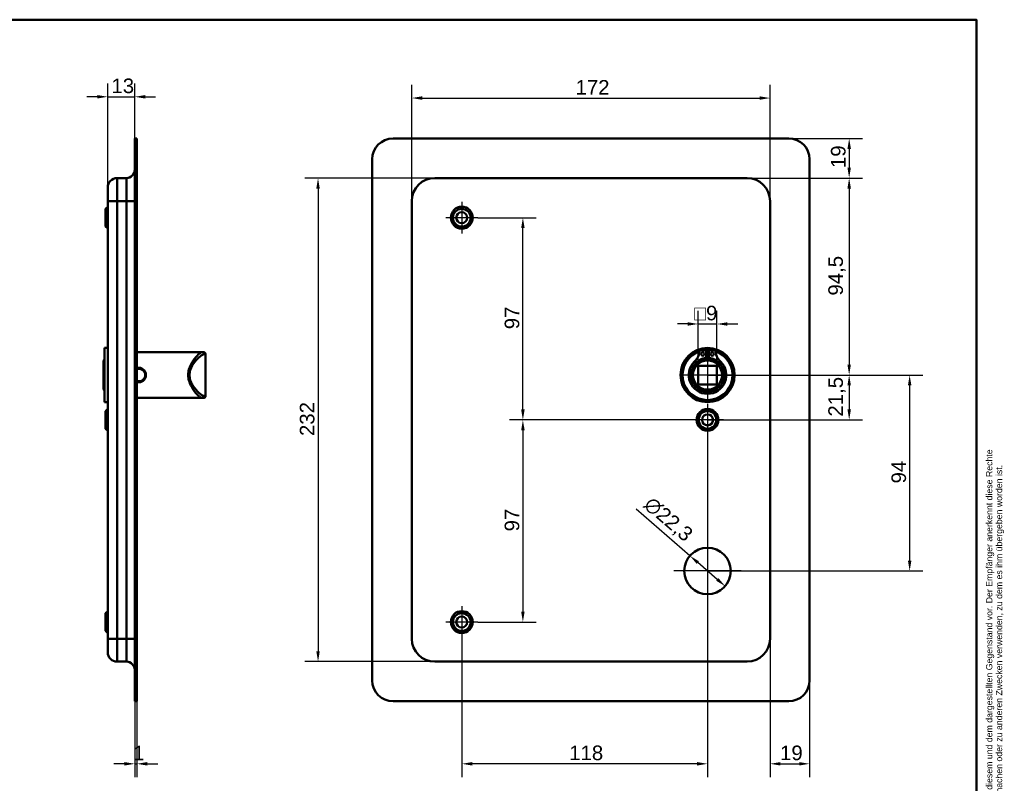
# Model space of a CAD drawing. Header units: millimetres. Extents: x 20 to 833, y 20 to 574.
# Tile 7 of 7: x 361 to 833, y 208 to 574. Entities that reach past the tile are written whole.
import ezdxf
from ezdxf.enums import TextEntityAlignment as Align

# ---------------------------------------------------------------- set-up
doc = ezdxf.new("R2010")
doc.units = ezdxf.units.MM
doc.header["$LTSCALE"] = 2
for name, color, linetype, lineweight in [('Bemaßungen(DIN)', 7, 'Continuous', 25), ('Mittelpunktmarkierung(DIN)', 7, 'Continuous', 25), ('Sichtbare Kanten(DIN)', 7, 'Continuous', 50), ('Sichtbare tangentiale Kanten(DIN)', 7, 'Continuous', 50), ('Skizziergeometrie(DIN)', 7, 'Continuous', 50), ('Skizzierlinie(DIN)', 7, 'Continuous', 25), ('Symbole(DIN)', 7, 'Continuous', 25)]:
    doc.layers.add(name, color=color, linetype=linetype, lineweight=lineweight)
doc.styles.add('Aktuell-DIN', font='arial.ttf')
doc.styles.add('STANDARD-DIN~0', font='arial.ttf')
doc.styles.add('Textstil10', font='arial.ttf')
doc.styles.add('Textstil41', font='arial.ttf', dxfattribs={"width": 0.8})
doc.styles.add('Textstil83', font='arial.ttf', dxfattribs={"width": 0.8})
doc.dimstyles.new('CAD-LAN', dxfattribs={"dimscale": 2, "dimtxt": 3.5, "dimasz": 2.5, "dimexe": 3.175, "dimexo": 0, "dimgap": 0.8, "dimtad": 1, "dimrnd": 1e-08, "dimtxsty": 'STANDARD-DIN~0', "dimcen": 0.09, "dimdle": 10, "dimclrd": 250, "dimclre": 250, "dimclrt": 250, "dimadec": 0, "dimazin": 2, "dimtfac": 1, "dimtmove": 0, "dimatfit": 3, "dimfxl": 1, "dimtolj": 1, "dimtzin": 0, "dimlwd": 25, "dimlwe": 25, "dimarcsym": 0})

# ---------------------------------------------------------------- blocks, each defined once
blk = doc.blocks.new('Ränder Standardrahmen')
at = {"layer": 'Skizziergeometrie(DIN)', "flags": 128}
blk.add_lwpolyline([(10, 10), (10, 287), (410, 287), (410, 10), (10, 10)], dxfattribs=at)
blk = doc.blocks.new('Schriftfelder Heusser')
at = {"layer": 'Skizziergeometrie(DIN)'}
for p, q in [((101, 229.92), (101, 236.92)), ((101, 236.92), (291, 236.92)), ((111, 229.92), (111, 236.92)), ((123, 229.92), (123, 236.92)), ((232, 229.92), (232, 236.92)), ((256, 229.92), (256, 236.92)), ((291, 236.92), (291, 229.92)), ((101, 191.42), (101, 229.92)), ((101, 229.92), (291, 229.92)), ((111, 229.92), (111, 221.42)), ((123, 229.92), (123, 221.42)), ((232, 229.92), (232, 221.42)), ((256, 229.92), (256, 221.42)), ((291, 229.92), (291, 191.42)), ((101, 221.42), (291, 221.42)), ((150, 221.42), (150, 204.42)), ((198.85, 221.42), (198.85, 204.42)), ((216.35, 221.42), (216.35, 204.42)), ((238.35, 221.42), (238.35, 204.42)), ((278, 221.42), (278, 191.42)), ((278, 208.67), (291, 208.67)), ((101, 204.42), (291, 204.42)), ((142, 204.42), (142, 191.42)), ((236, 204.42), (236, 191.42)), ((278, 200.17), (291, 200.17)), ((291, 191.42), (101, 191.42))]:
    blk.add_line(p, q, dxfattribs=at)
at = {"layer": 'Skizzierlinie(DIN)'}
for p, q in [((113.5, 221.42), (113.5, 204.42)), ((118, 221.42), (118, 204.42)), ((162.35, 221.42), (162.35, 204.42)), ((166.85, 221.42), (166.85, 204.42)), ((113.5, 217.17), (150, 217.17)), ((162.35, 217.17), (278, 217.17)), ((113.5, 212.92), (150, 212.92)), ((162.35, 212.92), (278, 212.92)), ((113.5, 208.67), (150, 208.67)), ((162.35, 208.67), (278, 208.67))]:
    blk.add_line(p, q, dxfattribs=at)
for centre in [(115.75, 219.25), (164.6, 219.25), (115.75, 215.04), (164.6, 215.04), (115.75, 210.79), (164.6, 210.79), (115.75, 206.54), (164.6, 206.54)]:
    blk.add_circle(centre, 1.75, dxfattribs=at)
at = {"layer": 'Symbole(DIN)', "color": 7, "insert": (293.33, 191.7), "char_height": 1.5, "width": 182.3003, "attachment_point": 1, "rotation": 90, "line_spacing_factor": 0.944221, "style": 'Aktuell-DIN'}
blk.add_mtext('\\fArial|b0|i0;\\H1.5000;Die Schlossfabrik Heusser AG ist Eigentümerin dieses Dokumentes und behält sich alle Rechte an diesem und dem dargestellten Gegenstand vor. Der Empfänger anerkennt diese Rechte\\Pund wird das Dokument nicht ohne schriftliche Ermächtigung der Eigentümerin Dritten zugänglich machen oder zu anderen Zwecken verwenden, zu dem es ihm übergeben worden ist.\\P ', dxfattribs=at)
at = {"layer": 'Symbole(DIN)', "color": 179, "true_color": 0x262659, "style": 'Aktuell-DIN'}
for s, insert, char_height, attachment_point in [('Pos.', (106, 227), 2.489, 2), ('Menge', (117, 227), 2.489, 2), ('Benennung', (125.81, 225.38), 2.489, 4), ('B-Nummer', (234.74, 225.62), 2.489, 4), ('Material', (265.02, 225.62), 2.489, 5), ('\\fArial|b0|i0;a', (115.81, 219.53), 2, 5), ('\\fArial|b0|i0;e', (164.54, 219.53), 2, 5), ('\\fArial|b0|i0;Gezeichnet', (200.05, 219.23), 2, 4), ('\\fArial|b0|i0;b', (115.75, 215), 2, 5), ('\\fArial|b0|i0;f', (164.55, 215.06), 2, 5), ('\\fArial|b0|i0;Freigegeben', (199.92, 216), 2, 1), ('\\fArial|b0|i0;c', (115.75, 211.01), 2, 5), ('\\fArial|b0|i0;g', (164.63, 211.05), 2, 5), ('\\fArial|b0|i0;Projekt', (200, 211.98), 2, 1), ('\\fArial|b0|i0;d', (115.76, 206.55), 2, 5), ('\\fArial|b0|i0;h', (164.55, 206.57), 2, 5), ('\\fArial|b0|i0;CAD-Nr.', (200, 207.5), 2, 1), ('\\fArial|b0|i0;\\H2.0000;Massstab', (284.39, 206.37), 2, 5), ('\\fArial|b0|i0;\\H2.0000;Baugruppe', (143.1, 203.73), 2, 1), ('\\fArial|b0|i0;Zeichnungs-Nr.', (237, 203.5), 2, 1), ('\\fArial|b0|i0;\\H2.5000;4853 Murgenthal', (113.33, 192.46), 2.5, 7)]:
    blk.add_mtext(s, dxfattribs=dict(at, insert=insert, char_height=char_height, attachment_point=attachment_point))
at = {"layer": 'Symbole(DIN)', "color": 179, "true_color": 0x262659, "attachment_point": 5, "style": 'Aktuell-DIN'}
for s, insert, char_height, width in [('Änd.', (107.21, 213), 2.489, 12.3494), ('Änd.', (156.12, 212.76), 2.489, 12.3494), ('\\fArial|b0|i0;Änderung', (284.51, 202.33), 2, 12.1143)]:
    blk.add_mtext(s, dxfattribs=dict(at, insert=insert, char_height=char_height, width=width))
at = {"layer": 'Symbole(DIN)', "color": 7, "insert": (143.1, 196.62), "char_height": 4.5, "width": 90.18, "attachment_point": 4, "style": 'Aktuell-DIN'}
blk.add_mtext('\\fArial|b0|i0;\\W0.90;\\H4.5000;Heusser-Muschel Serie 6  EN179', dxfattribs=at)
at = {"layer": 'Symbole(DIN)', "color": 179, "true_color": 0x262659, "style": 'Textstil10'}
blk.add_attdef('ERSTELLUNGSDATUM_001', (217.26, 218.29), '', height=2, dxfattribs=at)
at = {"layer": 'Symbole(DIN)', "color": 179, "true_color": 0x262659}
for tag, height, style, p in [('AUTOR', 2.49, 'Aktuell-DIN', (240.03, 219.26)), ('KONTROLLDATUM', 2, 'Textstil10', (217.42, 215.04)), ('KONTROLLIERT_VON', 2, 'Textstil10', (239.98, 215.05))]:
    blk.add_attdef(tag, text='', height=height, dxfattribs=dict(at, style=style)).set_placement(p, align=Align.MIDDLE_LEFT)
at = {"layer": 'Symbole(DIN)', "color": 7, "style": 'Textstil83', "width": 0.8}
blk.add_attdef('Anfänglicher_Ansichtsmaßstab_001', (281.57, 213.34), '', height=2.3, dxfattribs=at)
at = {"layer": 'Symbole(DIN)', "color": 179, "true_color": 0x262659, "style": 'Textstil10'}
blk.add_attdef('PROJEKT', text='', height=2, dxfattribs=at).set_placement((217.77, 209.72), align=Align.BOTTOM_LEFT)
at = {"layer": 'Symbole(DIN)', "color": 7, "style": 'Textstil41', "width": 0.8}
blk.add_attdef('STATUS', text='', height=5, dxfattribs=at).set_placement((284.53, 195.86), align=Align.MIDDLE_CENTER)
blk = doc.blocks.new('*D8')
at = {"layer": 'Bemaßungen(DIN)', "color": 250, "linetype": 'Continuous', "lineweight": 25, "true_color": 0x3f3f3f, "transparency": 16777216}
for p, q in [((709.93, 498.02), (765.28, 498.02)), ((758.93, 493.02), (758.93, 408.52)), ((690.93, 403.52), (765.28, 403.52))]:
    blk.add_line(p, q, dxfattribs=at)
at = {"layer": 'Bemaßungen(DIN)', "color": 250, "linetype": 'Continuous', "true_color": 0x3f3f3f, "transparency": 16777216}
for points in [[(758.1, 493.02), (759.76, 493.02), (758.93, 498.02)], [(758.1, 408.52), (759.76, 408.52), (758.93, 403.52)]]:
    blk.add_solid(points, dxfattribs=at)
at = {"layer": 'Defpoints', "color": 0, "linetype": 'Continuous', "transparency": 16777216}
for p in [(709.93, 498.02), (690.93, 403.52), (758.93, 403.52)]:
    blk.add_point(p, dxfattribs=at)
at = {"layer": 'Bemaßungen(DIN)', "color": 250, "linetype": 'Continuous', "lineweight": 25, "true_color": 0x3f3f3f, "transparency": 16777216, "insert": (748.92, 441.65), "char_height": 7, "attachment_point": 1, "rotation": 90, "style": 'STANDARD-DIN~0'}
blk.add_mtext('\\A1;94,5', dxfattribs=at)
blk = doc.blocks.new('*D9')
at = {"layer": 'Bemaßungen(DIN)', "color": 250, "linetype": 'Continuous', "lineweight": 25, "true_color": 0x3f3f3f, "transparency": 16777216}
for p, q in [((548.93, 487.02), (548.93, 542.77)), ((720.93, 487.02), (720.93, 542.77)), ((553.93, 536.42), (715.93, 536.42))]:
    blk.add_line(p, q, dxfattribs=at)
at = {"layer": 'Bemaßungen(DIN)', "color": 250, "linetype": 'Continuous', "true_color": 0x3f3f3f, "transparency": 16777216}
for points in [[(553.93, 537.25), (553.93, 535.58), (548.93, 536.42)], [(715.93, 537.25), (715.93, 535.58), (720.93, 536.42)]]:
    blk.add_solid(points, dxfattribs=at)
at = {"layer": 'Defpoints', "color": 0, "linetype": 'Continuous', "transparency": 16777216}
for p in [(720.93, 536.42), (548.93, 487.02), (720.93, 487.02)]:
    blk.add_point(p, dxfattribs=at)
at = {"layer": 'Bemaßungen(DIN)', "color": 250, "linetype": 'Continuous', "lineweight": 25, "true_color": 0x3f3f3f, "transparency": 16777216, "insert": (627.56, 545.04), "char_height": 7, "attachment_point": 1, "style": 'STANDARD-DIN~0'}
blk.add_mtext('\\A1;172', dxfattribs=at)
blk = doc.blocks.new('*D10')
at = {"layer": 'Bemaßungen(DIN)', "color": 250, "linetype": 'Continuous', "lineweight": 25, "true_color": 0x3f3f3f, "transparency": 16777216}
for p, q in [((559.93, 498.02), (497.58, 498.02)), ((503.93, 493.02), (503.93, 271.02)), ((559.93, 266.02), (497.58, 266.02))]:
    blk.add_line(p, q, dxfattribs=at)
at = {"layer": 'Bemaßungen(DIN)', "color": 250, "linetype": 'Continuous', "true_color": 0x3f3f3f, "transparency": 16777216}
for points in [[(503.1, 493.02), (504.76, 493.02), (503.93, 498.02)], [(503.1, 271.02), (504.76, 271.02), (503.93, 266.02)]]:
    blk.add_solid(points, dxfattribs=at)
at = {"layer": 'Defpoints', "color": 0, "linetype": 'Continuous', "transparency": 16777216}
for p in [(559.93, 498.02), (503.93, 266.02), (559.93, 266.02)]:
    blk.add_point(p, dxfattribs=at)
at = {"layer": 'Bemaßungen(DIN)', "color": 250, "linetype": 'Continuous', "lineweight": 25, "true_color": 0x3f3f3f, "transparency": 16777216, "insert": (495.18, 374.26), "char_height": 7, "attachment_point": 1, "rotation": 90, "style": 'STANDARD-DIN~0'}
blk.add_mtext('\\A1;232', dxfattribs=at)
blk = doc.blocks.new('*D11')
at = {"layer": 'Bemaßungen(DIN)', "color": 250, "linetype": 'Continuous', "lineweight": 25, "true_color": 0x3f3f3f, "transparency": 16777216}
for p, q in [((690.93, 403.52), (765.28, 403.52)), ((758.93, 398.52), (758.93, 387.02)), ((690.93, 382.02), (765.28, 382.02))]:
    blk.add_line(p, q, dxfattribs=at)
at = {"layer": 'Bemaßungen(DIN)', "color": 250, "linetype": 'Continuous', "true_color": 0x3f3f3f, "transparency": 16777216}
for points in [[(758.1, 398.52), (759.76, 398.52), (758.93, 403.52)], [(758.1, 387.02), (759.76, 387.02), (758.93, 382.02)]]:
    blk.add_solid(points, dxfattribs=at)
at = {"layer": 'Defpoints', "color": 0, "linetype": 'Continuous', "transparency": 16777216}
for p in [(690.93, 403.52), (690.93, 382.02), (758.93, 382.02)]:
    blk.add_point(p, dxfattribs=at)
at = {"layer": 'Bemaßungen(DIN)', "color": 250, "linetype": 'Continuous', "lineweight": 25, "true_color": 0x3f3f3f, "transparency": 16777216, "insert": (748.92, 383.59), "char_height": 7, "attachment_point": 1, "rotation": 90, "style": 'STANDARD-DIN~0'}
blk.add_mtext('\\A1;21,5', dxfattribs=at)
blk = doc.blocks.new('*D12')
at = {"layer": 'Bemaßungen(DIN)', "color": 250, "linetype": 'Continuous', "lineweight": 25, "true_color": 0x3f3f3f, "transparency": 16777216}
for p, q in [((729.93, 517.02), (765.28, 517.02)), ((758.93, 512.02), (758.93, 503.02)), ((709.93, 498.02), (765.28, 498.02))]:
    blk.add_line(p, q, dxfattribs=at)
at = {"layer": 'Bemaßungen(DIN)', "color": 250, "linetype": 'Continuous', "true_color": 0x3f3f3f, "transparency": 16777216}
for points in [[(758.1, 512.02), (759.76, 512.02), (758.93, 517.02)], [(758.1, 503.02), (759.76, 503.02), (758.93, 498.02)]]:
    blk.add_solid(points, dxfattribs=at)
at = {"layer": 'Defpoints', "color": 0, "linetype": 'Continuous', "transparency": 16777216}
for p in [(729.93, 517.02), (709.93, 498.02), (758.93, 498.02)]:
    blk.add_point(p, dxfattribs=at)
at = {"layer": 'Bemaßungen(DIN)', "color": 250, "linetype": 'Continuous', "lineweight": 25, "true_color": 0x3f3f3f, "transparency": 16777216, "insert": (750.18, 502.83), "char_height": 7, "attachment_point": 1, "rotation": 90, "style": 'STANDARD-DIN~0'}
blk.add_mtext('\\A1;19', dxfattribs=at)
blk = doc.blocks.new('*D13')
at = {"layer": 'Bemaßungen(DIN)', "color": 250, "linetype": 'Continuous', "lineweight": 25, "true_color": 0x3f3f3f, "transparency": 16777216}
for p, q in [((690.93, 403.52), (794.31, 403.52)), ((787.96, 398.52), (787.96, 314.52)), ((690.93, 309.52), (794.31, 309.52))]:
    blk.add_line(p, q, dxfattribs=at)
at = {"layer": 'Bemaßungen(DIN)', "color": 250, "linetype": 'Continuous', "true_color": 0x3f3f3f, "transparency": 16777216}
for points in [[(787.13, 398.52), (788.8, 398.52), (787.96, 403.52)], [(787.13, 314.52), (788.8, 314.52), (787.96, 309.52)]]:
    blk.add_solid(points, dxfattribs=at)
at = {"layer": 'Defpoints', "color": 0, "linetype": 'Continuous', "transparency": 16777216}
for p in [(690.93, 403.52), (690.93, 309.52), (787.96, 309.52)]:
    blk.add_point(p, dxfattribs=at)
at = {"layer": 'Bemaßungen(DIN)', "color": 250, "linetype": 'Continuous', "lineweight": 25, "true_color": 0x3f3f3f, "transparency": 16777216, "insert": (779.22, 351.52), "char_height": 7, "attachment_point": 1, "rotation": 90, "style": 'STANDARD-DIN~0'}
blk.add_mtext('\\A1;94', dxfattribs=at)
blk = doc.blocks.new('*D14')
at = {"layer": 'Bemaßungen(DIN)', "color": 250, "linetype": 'Continuous', "lineweight": 25, "true_color": 0x3f3f3f, "transparency": 16777216}
for p, q in [((580.58, 479.02), (608.63, 479.02)), ((602.28, 387.02), (602.28, 474.02)), ((690.93, 382.02), (595.93, 382.02))]:
    blk.add_line(p, q, dxfattribs=at)
at = {"layer": 'Bemaßungen(DIN)', "color": 250, "linetype": 'Continuous', "true_color": 0x3f3f3f, "transparency": 16777216}
for points in [[(601.45, 474.02), (603.12, 474.02), (602.28, 479.02)], [(601.45, 387.02), (603.12, 387.02), (602.28, 382.02)]]:
    blk.add_solid(points, dxfattribs=at)
at = {"layer": 'Defpoints', "color": 0, "linetype": 'Continuous', "transparency": 16777216}
for p in [(580.58, 479.02), (602.28, 479.02), (690.93, 382.02)]:
    blk.add_point(p, dxfattribs=at)
at = {"layer": 'Bemaßungen(DIN)', "color": 250, "linetype": 'Continuous', "lineweight": 25, "true_color": 0x3f3f3f, "transparency": 16777216, "insert": (593.53, 425.51), "char_height": 7, "attachment_point": 1, "rotation": 90, "style": 'STANDARD-DIN~0'}
blk.add_mtext('\\A1;97', dxfattribs=at)
blk = doc.blocks.new('*D15')
at = {"layer": 'Bemaßungen(DIN)', "color": 250, "linetype": 'Continuous', "lineweight": 25, "true_color": 0x3f3f3f, "transparency": 16777216}
for p, q in [((690.93, 382.02), (595.93, 382.02)), ((602.28, 377.02), (602.28, 290.02)), ((580.58, 285.02), (608.63, 285.02))]:
    blk.add_line(p, q, dxfattribs=at)
at = {"layer": 'Bemaßungen(DIN)', "color": 250, "linetype": 'Continuous', "true_color": 0x3f3f3f, "transparency": 16777216}
for points in [[(601.45, 377.02), (603.12, 377.02), (602.28, 382.02)], [(601.45, 290.02), (603.12, 290.02), (602.28, 285.02)]]:
    blk.add_solid(points, dxfattribs=at)
at = {"layer": 'Defpoints', "color": 0, "linetype": 'Continuous', "transparency": 16777216}
for p in [(690.93, 382.02), (580.58, 285.02), (602.28, 285.02)]:
    blk.add_point(p, dxfattribs=at)
at = {"layer": 'Bemaßungen(DIN)', "color": 250, "linetype": 'Continuous', "lineweight": 25, "true_color": 0x3f3f3f, "transparency": 16777216, "insert": (593.53, 328.51), "char_height": 7, "attachment_point": 1, "rotation": 90, "style": 'STANDARD-DIN~0'}
blk.add_mtext('\\A1;97', dxfattribs=at)
blk = doc.blocks.new('*D16')
at = {"layer": 'Bemaßungen(DIN)', "color": 250, "linetype": 'Continuous', "lineweight": 25, "true_color": 0x3f3f3f, "transparency": 16777216}
for p, q in [((690.93, 374.37), (690.93, 210.67)), ((572.93, 277.37), (572.93, 210.67)), ((685.93, 217.02), (577.93, 217.02))]:
    blk.add_line(p, q, dxfattribs=at)
at = {"layer": 'Bemaßungen(DIN)', "color": 250, "linetype": 'Continuous', "true_color": 0x3f3f3f, "transparency": 16777216}
for points in [[(577.93, 217.85), (577.93, 216.19), (572.93, 217.02)], [(685.93, 217.85), (685.93, 216.19), (690.93, 217.02)]]:
    blk.add_solid(points, dxfattribs=at)
at = {"layer": 'Defpoints', "color": 0, "linetype": 'Continuous', "transparency": 16777216}
for p in [(690.93, 374.37), (572.93, 277.37), (572.93, 217.02)]:
    blk.add_point(p, dxfattribs=at)
at = {"layer": 'Bemaßungen(DIN)', "color": 250, "linetype": 'Continuous', "lineweight": 25, "true_color": 0x3f3f3f, "transparency": 16777216, "insert": (624.52, 225.77), "char_height": 7, "attachment_point": 1, "style": 'STANDARD-DIN~0'}
blk.add_mtext('\\A1;118', dxfattribs=at)
blk = doc.blocks.new('*D17')
at = {"layer": 'Bemaßungen(DIN)', "color": 250, "linetype": 'Continuous', "lineweight": 25, "true_color": 0x3f3f3f, "transparency": 16777216}
for p, q in [((720.93, 277.02), (720.93, 210.67)), ((739.93, 257.02), (739.93, 210.67)), ((725.93, 217.02), (734.93, 217.02))]:
    blk.add_line(p, q, dxfattribs=at)
at = {"layer": 'Bemaßungen(DIN)', "color": 250, "linetype": 'Continuous', "true_color": 0x3f3f3f, "transparency": 16777216}
for points in [[(725.93, 217.85), (725.93, 216.19), (720.93, 217.02)], [(734.93, 217.85), (734.93, 216.19), (739.93, 217.02)]]:
    blk.add_solid(points, dxfattribs=at)
at = {"layer": 'Defpoints', "color": 0, "linetype": 'Continuous', "transparency": 16777216}
for p in [(720.93, 277.02), (739.93, 257.02), (739.93, 217.02)]:
    blk.add_point(p, dxfattribs=at)
at = {"layer": 'Bemaßungen(DIN)', "color": 250, "linetype": 'Continuous', "lineweight": 25, "true_color": 0x3f3f3f, "transparency": 16777216, "insert": (725.74, 225.77), "char_height": 7, "attachment_point": 1, "style": 'STANDARD-DIN~0'}
blk.add_mtext('\\A1;19', dxfattribs=at)
blk = doc.blocks.new('*D18')
at = {"layer": 'Bemaßungen(DIN)', "color": 250, "linetype": 'Continuous', "lineweight": 25, "true_color": 0x3f3f3f, "transparency": 16777216}
for p, q in [((682.48, 316.8), (656.59, 339.11)), ((695.59, 305.5), (686.27, 313.53))]:
    blk.add_line(p, q, dxfattribs=at)
at = {"layer": 'Bemaßungen(DIN)', "color": 250, "linetype": 'Continuous', "true_color": 0x3f3f3f, "transparency": 16777216}
for points in [[(686.82, 314.17), (685.73, 312.9), (682.48, 316.8)], [(696.13, 306.14), (695.04, 304.87), (699.38, 302.24)]]:
    blk.add_solid(points, dxfattribs=at)
at = {"layer": 'Defpoints', "color": 0, "linetype": 'Continuous', "transparency": 16777216}
for p in [(682.48, 316.8), (699.38, 302.24)]:
    blk.add_point(p, dxfattribs=at)
at = {"layer": 'Bemaßungen(DIN)', "color": 250, "linetype": 'Continuous', "lineweight": 25, "true_color": 0x3f3f3f, "transparency": 16777216, "insert": (664.49, 345.83), "char_height": 7, "attachment_point": 1, "rotation": 319.2413, "style": 'STANDARD-DIN~0'}
blk.add_mtext('\\A1;∅22,3', dxfattribs=at)
blk = doc.blocks.new('*D19')
at = {"layer": 'Bemaßungen(DIN)', "color": 250, "linetype": 'Continuous', "lineweight": 25, "true_color": 0x3f3f3f, "transparency": 16777216}
for p, q in [((686.43, 408.02), (686.43, 434.37)), ((695.43, 408.02), (695.43, 434.37)), ((681.43, 428.02), (676.43, 428.02)), ((686.43, 428.02), (695.43, 428.02)), ((700.43, 428.02), (705.43, 428.02))]:
    blk.add_line(p, q, dxfattribs=at)
at = {"layer": 'Bemaßungen(DIN)', "color": 250, "linetype": 'Continuous', "true_color": 0x3f3f3f, "transparency": 16777216}
for points in [[(681.43, 428.85), (681.43, 427.19), (686.43, 428.02)], [(700.43, 428.85), (700.43, 427.19), (695.43, 428.02)]]:
    blk.add_solid(points, dxfattribs=at)
at = {"layer": 'Defpoints', "color": 0, "linetype": 'Continuous', "transparency": 16777216}
for p in [(695.43, 428.02), (686.43, 408.02), (695.43, 408.02)]:
    blk.add_point(p, dxfattribs=at)
at = {"layer": 'Bemaßungen(DIN)', "color": 250, "linetype": 'Continuous', "lineweight": 25, "true_color": 0x3f3f3f, "transparency": 16777216, "insert": (684.56, 436.77), "char_height": 7, "attachment_point": 1, "style": 'STANDARD-DIN~0'}
blk.add_mtext('\\A1;\\fAIGDT|b0|i0;\\H7.0000;o\\fArial|b0|i0;\\H7.0000;9', dxfattribs=at)
blk = doc.blocks.new('*D20')
at = {"layer": 'Bemaßungen(DIN)', "color": 250, "linetype": 'Continuous', "lineweight": 25, "true_color": 0x3f3f3f, "transparency": 16777216}
for p, q in [((402.94, 493.52), (402.94, 543.37)), ((415.94, 517.02), (415.94, 543.37)), ((397.94, 537.02), (392.94, 537.02)), ((402.94, 537.02), (415.94, 537.02)), ((420.94, 537.02), (425.94, 537.02))]:
    blk.add_line(p, q, dxfattribs=at)
at = {"layer": 'Bemaßungen(DIN)', "color": 250, "linetype": 'Continuous', "true_color": 0x3f3f3f, "transparency": 16777216}
for points in [[(397.94, 537.85), (397.94, 536.19), (402.94, 537.02)], [(420.94, 537.85), (420.94, 536.19), (415.94, 537.02)]]:
    blk.add_solid(points, dxfattribs=at)
at = {"layer": 'Defpoints', "color": 0, "linetype": 'Continuous', "transparency": 16777216}
for p in [(415.94, 537.02), (415.94, 517.02), (402.94, 493.52)]:
    blk.add_point(p, dxfattribs=at)
at = {"layer": 'Bemaßungen(DIN)', "color": 250, "linetype": 'Continuous', "lineweight": 25, "true_color": 0x3f3f3f, "transparency": 16777216, "insert": (404.75, 545.77), "char_height": 7, "attachment_point": 1, "style": 'STANDARD-DIN~0'}
blk.add_mtext('\\A1;13', dxfattribs=at)
blk = doc.blocks.new('*D21')
at = {"layer": 'Bemaßungen(DIN)', "color": 250, "linetype": 'Continuous', "lineweight": 25, "true_color": 0x3f3f3f, "transparency": 16777216}
for p, q in [((415.94, 247.02), (415.94, 210.67)), ((416.94, 247.02), (416.94, 210.67)), ((410.94, 217.02), (405.94, 217.02)), ((415.94, 217.02), (416.94, 217.02)), ((421.94, 217.02), (426.94, 217.02))]:
    blk.add_line(p, q, dxfattribs=at)
at = {"layer": 'Bemaßungen(DIN)', "color": 250, "linetype": 'Continuous', "true_color": 0x3f3f3f, "transparency": 16777216}
for points in [[(410.94, 217.85), (410.94, 216.19), (415.94, 217.02)], [(421.94, 217.85), (421.94, 216.19), (416.94, 217.02)]]:
    blk.add_solid(points, dxfattribs=at)
at = {"layer": 'Defpoints', "color": 0, "linetype": 'Continuous', "transparency": 16777216}
for p in [(415.94, 247.02), (416.94, 247.02), (416.94, 217.02)]:
    blk.add_point(p, dxfattribs=at)
at = {"layer": 'Bemaßungen(DIN)', "color": 250, "linetype": 'Continuous', "lineweight": 25, "true_color": 0x3f3f3f, "transparency": 16777216, "insert": (415.15, 225.65), "char_height": 7, "attachment_point": 1, "style": 'STANDARD-DIN~0'}
blk.add_mtext('\\A1;1', dxfattribs=at)

msp = doc.modelspace()

# ---------------------------------------------------------------- linework, layer by layer
at = {"layer": 'Mittelpunktmarkierung(DIN)', "linetype": 'Continuous'}
for p, q in [((572.93, 486.67), (572.93, 471.37)), ((580.58, 479.02), (565.28, 479.02)), ((690.93, 415.52), (690.93, 391.52)), ((702.93, 403.52), (678.93, 403.52)), ((690.93, 389.67), (690.93, 374.37)), ((698.58, 382.02), (683.28, 382.02)), ((690.93, 325.67), (690.93, 293.37)), ((707.08, 309.52), (674.78, 309.52)), ((572.93, 292.67), (572.93, 277.37)), ((580.58, 285.02), (565.28, 285.02))]:
    msp.add_line(p, q, dxfattribs=at)
at = {"layer": 'Sichtbare Kanten(DIN)'}
for p, q in [((416.937, 517.02), (415.937, 517.02)), ((415.937, 507.02), (415.937, 517.02)), ((416.937, 517.02), (416.937, 507.02)), ((539.93, 517.02), (729.93, 517.02)), ((415.937, 507.02), (415.937, 257.02)), ((416.937, 507.02), (416.937, 257.02)), ((529.93, 257.02), (529.93, 507.02)), ((739.93, 507.02), (739.93, 257.02)), ((411.937, 498.02), (407.437, 498.02)), ((709.93, 498.02), (559.93, 498.02)), ((402.937, 487.02), (402.937, 493.52)), ((402.937, 487.02), (402.937, 277.02)), ((548.93, 487.02), (548.93, 277.02)), ((720.93, 277.02), (720.93, 487.02)), ((401.937, 483.27), (402.937, 484.27)), ((401.937, 474.77), (401.937, 483.27)), ((401.937, 474.77), (402.937, 473.77)), ((401.437, 416.52), (401.437, 390.52)), ((401.437, 416.52), (402.937, 416.52)), ((416.937, 414.52), (443.937, 414.52)), ((443.937, 414.52), (448.267, 414.52)), ((448.267, 414.52), (448.937, 414.52)), ((449.937, 393.52), (449.937, 413.52)), ((687.289, 415.478), (690.313, 415.478)), ((690.313, 415.478), (690.313, 411.778)), ((691.546, 411.778), (691.546, 415.478)), ((691.546, 415.478), (694.57, 415.478)), ((400.937, 410.52), (401.437, 411.02)), ((400.937, 396.52), (400.937, 410.52)), ((686.43, 399.02), (686.43, 408.02)), ((686.43, 408.02), (695.43, 408.02)), ((695.43, 408.02), (695.43, 399.02)), ((695.43, 399.02), (686.43, 399.02)), ((400.937, 396.52), (401.437, 396.02)), ((416.937, 392.52), (443.937, 392.52)), ((443.937, 392.52), (448.267, 392.52)), ((448.937, 392.52), (448.267, 392.52)), ((401.437, 390.52), (402.937, 390.52)), ((401.937, 386.27), (402.937, 387.27)), ((401.937, 377.77), (401.937, 386.27)), ((401.937, 377.77), (402.937, 376.77)), ((401.937, 289.27), (402.937, 290.27)), ((401.937, 280.77), (401.937, 289.27)), ((401.937, 280.77), (402.937, 279.77)), ((402.937, 270.52), (402.937, 277.02)), ((411.937, 266.02), (407.437, 266.02)), ((559.93, 266.02), (709.93, 266.02)), ((415.937, 247.02), (415.937, 257.02)), ((416.937, 257.02), (416.937, 247.02)), ((415.937, 247.02), (416.937, 247.02)), ((729.93, 247.02), (539.93, 247.02))]:
    msp.add_line(p, q, dxfattribs=at)
for centre, radius in [((572.93, 479.02), 5.25), ((572.93, 479.02), 4.25), ((572.93, 479.02), 2.65), ((690.93, 403.52), 13), ((690.93, 403.52), 12.5), ((690.93, 403.52), 8), ((688.698, 413.628), 0.85), ((693.161, 413.628), 0.85), ((690.93, 403.52), 7), ((690.93, 382.02), 5.25), ((690.93, 382.02), 4.25), ((690.93, 382.02), 2.65), ((690.93, 309.52), 11.15), ((572.93, 285.02), 5.25), ((572.93, 285.02), 4.25), ((572.93, 285.02), 2.65)]:
    msp.add_circle(centre, radius, dxfattribs=at)
for centre, radius, start, end in [((539.93, 507.02), 10, 90, 180), ((729.93, 507.02), 10, 0, 90), ((411.937, 502.02), 4, 270, 0), ((407.437, 493.52), 4.5, 90, 180), ((559.93, 487.02), 11, 90, 180), ((709.93, 487.02), 11, 0, 90), ((448.937, 413.52), 1, 0, 90), ((690.93, 403.52), 12, 108.17213, 71.82787), ((678.607, 416.218), 8.678, 314.1409, 355.03295), ((690.93, 404.253), 7.55, 94.68501, 144.3129), ((690.93, 403.52), 8.2, 63.63056, 116.36944), ((690.93, 403.52), 12, 85.21102, 94.78898), ((690.93, 403.52), 9, 86.0711, 93.9289), ((690.93, 404.253), 7.55, 35.6871, 85.31499), ((703.252, 416.218), 8.678, 184.96705, 225.8591), ((690.93, 403.52), 9.017, 134.1409, 45.8591), ((448.937, 393.52), 1, 270, 0), ((559.93, 277.02), 11, 180, 270), ((709.93, 277.02), 11, 270, 0), ((407.437, 270.52), 4.5, 180, 270), ((411.937, 262.02), 4, 0, 90), ((539.93, 257.02), 10, 180, 270), ((729.93, 257.02), 10, 270, 0)]:
    msp.add_arc(centre, radius, start, end, dxfattribs=at)
for points, knots in [([(417.937, 400.041), (418.441, 400.04), (419.457, 400.287), (420.649, 401.276), (421.324, 402.711), (421.328, 404.874), (419.961, 406.641), (418.104, 407.077), (417.259, 406.945), (416.937, 406.842)], [-2.1150433, -2.1150433, -2.1150433, -2.1150433, -1.9639931, -1.8129167, -1.6618403, -1.510764, -1.2086112, -1.0575348, -0.9565762, -0.9565762, -0.9565762, -0.9565762]), ([(416.937, 406.348), (417.256, 406.46), (417.596, 406.52), (417.936, 406.52), (418.388, 406.52), (418.84, 406.415), (419.243, 406.22), (420.049, 405.831), (420.659, 405.068), (420.86, 404.193), (420.961, 403.755), (420.962, 403.288), (420.861, 402.849), (420.76, 402.409), (420.559, 401.996), (420.281, 401.648), (420.003, 401.3), (419.649, 401.016), (419.245, 400.82), (418.841, 400.624), (418.387, 400.52), (417.937, 400.52)], [3.0589228, 3.0589228, 3.0589228, 3.0589228, 3.1726043, 3.1726043, 3.1726043, 3.3236807, 3.3236807, 3.3236807, 3.6258335, 3.6258335, 3.6258335, 3.7769099, 3.7769099, 3.7769099, 3.9279863, 3.9279863, 3.9279863, 4.0790627, 4.0790627, 4.0790627, 4.2301128, 4.2301128, 4.2301128, 4.2301128]), ([(416.937, 400.204), (417.259, 400.098), (417.597, 400.041), (417.936, 400.041), (417.936, 400.041), (417.937, 400.041), (417.937, 400.041)], [-0.10163742, -0.10163742, -0.10163742, -0.10163742, 0, 0, 0, 0.00002622, 0.00002622, 0.00002622, 0.00002622]), ([(417.937, 400.52), (417.937, 400.52), (417.937, 400.52), (417.936, 400.52), (417.596, 400.52), (417.258, 400.581), (416.939, 400.695)], [2.11504322, 2.11504322, 2.11504322, 2.11504322, 2.11506954, 2.11506954, 2.11506954, 2.22920035, 2.22920035, 2.22920035, 2.22920035])]:
    msp.add_open_spline(points, degree=3, knots=knots, dxfattribs=at)
at = {"layer": 'Sichtbare tangentiale Kanten(DIN)'}
for p, q in [((415.937, 507.02), (416.937, 507.02)), ((407.437, 498.02), (407.437, 487.02)), ((411.937, 487.02), (411.937, 498.02)), ((407.437, 487.02), (402.937, 487.02)), ((411.937, 487.02), (407.437, 487.02)), ((407.437, 277.02), (407.437, 487.02)), ((411.937, 487.02), (411.937, 277.02)), ((411.937, 487.02), (415.937, 487.02)), ((449.937, 413.52), (449.232, 413.52)), ((417.937, 400.042), (417.937, 400.52)), ((449.232, 393.52), (449.937, 393.52)), ((407.437, 277.02), (402.937, 277.02)), ((407.437, 277.02), (407.437, 266.02)), ((411.937, 277.02), (407.437, 277.02)), ((411.937, 266.02), (411.937, 277.02)), ((411.937, 277.02), (415.937, 277.02)), ((416.937, 257.02), (415.937, 257.02))]:
    msp.add_line(p, q, dxfattribs=at)
for centre, major_axis, start_param, end_param in [((448.267, 413.52), (0, 1), 4.712389, 6.2831853), ((448.267, 393.52), (0, -1), 0, 1.5707963)]:
    msp.add_ellipse(centre, major_axis=major_axis, ratio=0.9647528, start_param=start_param, end_param=end_param, dxfattribs=at)
for points, knots in [([(448.267, 414.52), (448.052, 414.52), (447.516, 414.312), (446.123, 413.186), (444.026, 410.722), (442.018, 407.12), (441.458, 403.529), (441.8, 401.292), (442.352, 399.66), (443.029, 398.153), (444.426, 395.834), (446.127, 393.853), (447.515, 392.727), (448.052, 392.52), (448.267, 392.52)], [-3.4261334, -3.4261334, -3.4261334, -3.4261334, -3.1814096, -2.9366858, -2.4472382, -1.9577905, -1.7130667, -1.4683429, -1.345981, -1.2236191, -0.9788953, -0.4894476, -0.2447238, 0, 0, 0, 0]), ([(449.232, 393.52), (449.006, 393.52), (448.724, 393.614), (448.399, 393.789), (448.075, 393.964), (447.709, 394.22), (447.317, 394.541), (446.532, 395.182), (445.636, 396.082), (444.777, 397.186), (444.348, 397.737), (443.928, 398.34), (443.551, 398.997), (443.362, 399.326), (443.184, 399.668), (443.022, 400.025), (442.86, 400.382), (442.715, 400.753), (442.594, 401.136), (442.352, 401.901), (442.209, 402.715), (442.21, 403.53), (442.212, 404.344), (442.359, 405.161), (442.599, 405.923), (443.078, 407.448), (443.922, 408.758), (444.785, 409.861), (445.647, 410.963), (446.534, 411.859), (447.317, 412.499), (447.709, 412.819), (448.074, 413.075), (448.399, 413.25), (448.723, 413.425), (449.006, 413.52), (449.232, 413.52)], [0, 0, 0, 0, 0.2447238, 0.2447238, 0.2447238, 0.4894476, 0.4894476, 0.4894476, 0.9788953, 0.9788953, 0.9788953, 1.2236191, 1.2236191, 1.2236191, 1.345981, 1.345981, 1.345981, 1.4683429, 1.4683429, 1.4683429, 1.7130667, 1.7130667, 1.7130667, 1.9577905, 1.9577905, 1.9577905, 2.4472382, 2.4472382, 2.4472382, 2.9366858, 2.9366858, 2.9366858, 3.1814096, 3.1814096, 3.1814096, 3.4261334, 3.4261334, 3.4261334, 3.4261334])]:
    msp.add_open_spline(points, degree=3, knots=knots, dxfattribs=at)

# ---------------------------------------------------------------- block references
at = {"xscale": 2, "yscale": 2, "zscale": 2}
msp.add_blockref('Ränder Standardrahmen', (0, 0), dxfattribs=at)
msp.add_blockref('Schriftfelder Heusser', (238, -362.833), dxfattribs=at).add_auto_attribs({'ERSTELLUNGSDATUM_001': '21.12.2020', 'Anfänglicher_Ansichtsmaßstab_001': '1 : 2'})

# ---------------------------------------------------------------- dimensions: what is measured, and where the dimension line sits
at = {"layer": 'Bemaßungen(DIN)', "color": 250, "linetype": 'Continuous', "lineweight": 25, "true_color": 0x3f3f3f}
for base, p1, p2, angle, override, picture, middle in [((415.937, 537.02), (402.937, 493.52), (415.937, 517.02), 180, {"dimgap": 0.8, "dimdec": 2, "dimtol": 0, "dimlim": 0, "dimtp": 0, "dimtm": 0, "dimtdec": 2, "dimtofl": 1, "dimatfit": 1}, '*D20', (409.437, 537.02)), ((720.93, 536.415), (548.93, 487.02), (720.93, 487.02), 180, {"dimgap": 0.8, "dimdec": 2, "dimtol": 0, "dimlim": 0, "dimtp": 0, "dimtm": 0, "dimtdec": 2, "dimtofl": 0, "dimatfit": 1}, '*D9', (634.93, 536.415)), ((758.93, 498.02), (729.93, 517.02), (709.93, 498.02), 270, {"dimgap": 0.8, "dimdec": 2, "dimtol": 0, "dimlim": 0, "dimtp": 0, "dimtm": 0, "dimtdec": 2, "dimtofl": 0, "dimatfit": 1}, '*D12', (758.93, 507.52)), ((503.93, 266.02), (559.93, 498.02), (559.93, 266.02), 90, {"dimgap": 0.8, "dimdec": 2, "dimtol": 0, "dimlim": 0, "dimtp": 0, "dimtm": 0, "dimtdec": 2, "dimtofl": 0, "dimatfit": 1}, '*D10', (503.93, 382.02)), ((758.93, 403.52), (709.93, 498.02), (690.93, 403.52), 90, {"dimgap": 0.8, "dimdec": 2, "dimtol": 0, "dimlim": 0, "dimtp": 0, "dimtm": 0, "dimtdec": 2, "dimtofl": 0, "dimatfit": 1}, '*D8', (758.93, 450.77)), ((602.282, 479.02), (690.93, 382.02), (580.58, 479.02), 90, {"dimgap": 0.8, "dimdec": 2, "dimtol": 0, "dimlim": 0, "dimtp": 0, "dimtm": 0, "dimtdec": 2, "dimtofl": 0, "dimatfit": 1}, '*D14', (602.282, 430.52)), ((758.93, 382.02), (690.93, 403.52), (690.93, 382.02), 90, {"dimgap": 0.8, "dimdec": 2, "dimtol": 0, "dimlim": 0, "dimtp": 0, "dimtm": 0, "dimtdec": 2, "dimtofl": 0, "dimatfit": 1}, '*D11', (758.93, 392.77)), ((787.965, 309.52), (690.93, 403.52), (690.93, 309.52), 90, {"dimgap": 0.8, "dimdec": 2, "dimtol": 0, "dimlim": 0, "dimtp": 0, "dimtm": 0, "dimtdec": 2, "dimtofl": 0, "dimatfit": 1}, '*D13', (787.965, 356.52)), ((602.282, 285.02), (690.93, 382.02), (580.58, 285.02), 90, {"dimgap": 0.8, "dimdec": 2, "dimtol": 0, "dimlim": 0, "dimtp": 0, "dimtm": 0, "dimtdec": 2, "dimtofl": 0, "dimatfit": 1}, '*D15', (602.282, 333.52)), ((572.93, 217.02), (690.93, 374.37), (572.93, 277.37), 180, {"dimgap": 0.8, "dimdec": 2, "dimtol": 0, "dimlim": 0, "dimtp": 0, "dimtm": 0, "dimtdec": 2, "dimtofl": 0, "dimatfit": 1}, '*D16', (631.93, 217.02)), ((416.937, 217.02), (415.937, 247.02), (416.937, 247.02), 180, {"dimgap": 0.8, "dimdec": 2, "dimtol": 0, "dimlim": 0, "dimtp": 0, "dimtm": 0, "dimtdec": 2, "dimtofl": 1, "dimatfit": 1}, '*D21', (416.437, 217.02))]:
    dim = msp.add_linear_dim(base=base, p1=p1, p2=p2, angle=angle, dimstyle='CAD-LAN', override=override, dxfattribs=at)
    dim.commit()
    dim.dimension.update_dxf_attribs({"geometry": picture, "text_midpoint": middle, "dimtype": 160})
dim = msp.add_linear_dim(base=(695.43, 428.02), p1=(686.43, 408.02), p2=(695.43, 408.02), angle=180, text='\\fAIGDT|b0|i0;\\H7.0000;o\\fArial|b0|i0;\\H7.0000;<>', dimstyle='CAD-LAN', override={"dimgap": 0.8, "dimdec": 2, "dimtol": 0, "dimlim": 0, "dimtp": 0, "dimtm": 0, "dimtdec": 2, "dimtofl": 1, "dimatfit": 1}, dxfattribs=at)
dim.commit()
dim.dimension.update_dxf_attribs({"geometry": '*D19', "text_midpoint": (690.93, 428.02), "dimtype": 160})
dim = msp.add_diameter_dim_2p(p1=(699.375, 302.24), p2=(682.484, 316.799), dimstyle='CAD-LAN', override={"dimgap": 0.8, "dimdec": 2, "dimlfac": 1, "dimtol": 0, "dimlim": 0, "dimtp": 0, "dimtm": 0, "dimtdec": 2, "dimatfit": 2}, dxfattribs=at)
dim.commit()
dim.dimension.update_dxf_attribs({"geometry": '*D18', "text_midpoint": (667.577, 329.648), "dimtype": 163})
dim = msp.add_linear_dim(base=(739.93, 217.02), p1=(720.93, 277.02), p2=(739.93, 257.02), dimstyle='CAD-LAN', override={"dimgap": 0.8, "dimdec": 2, "dimtol": 0, "dimlim": 0, "dimtp": 0, "dimtm": 0, "dimtdec": 2, "dimtofl": 0, "dimatfit": 1}, dxfattribs=at)
dim.commit()
dim.dimension.update_dxf_attribs({"geometry": '*D17', "text_midpoint": (730.43, 217.02), "dimtype": 160})

doc.saveas('drawing.dxf')
